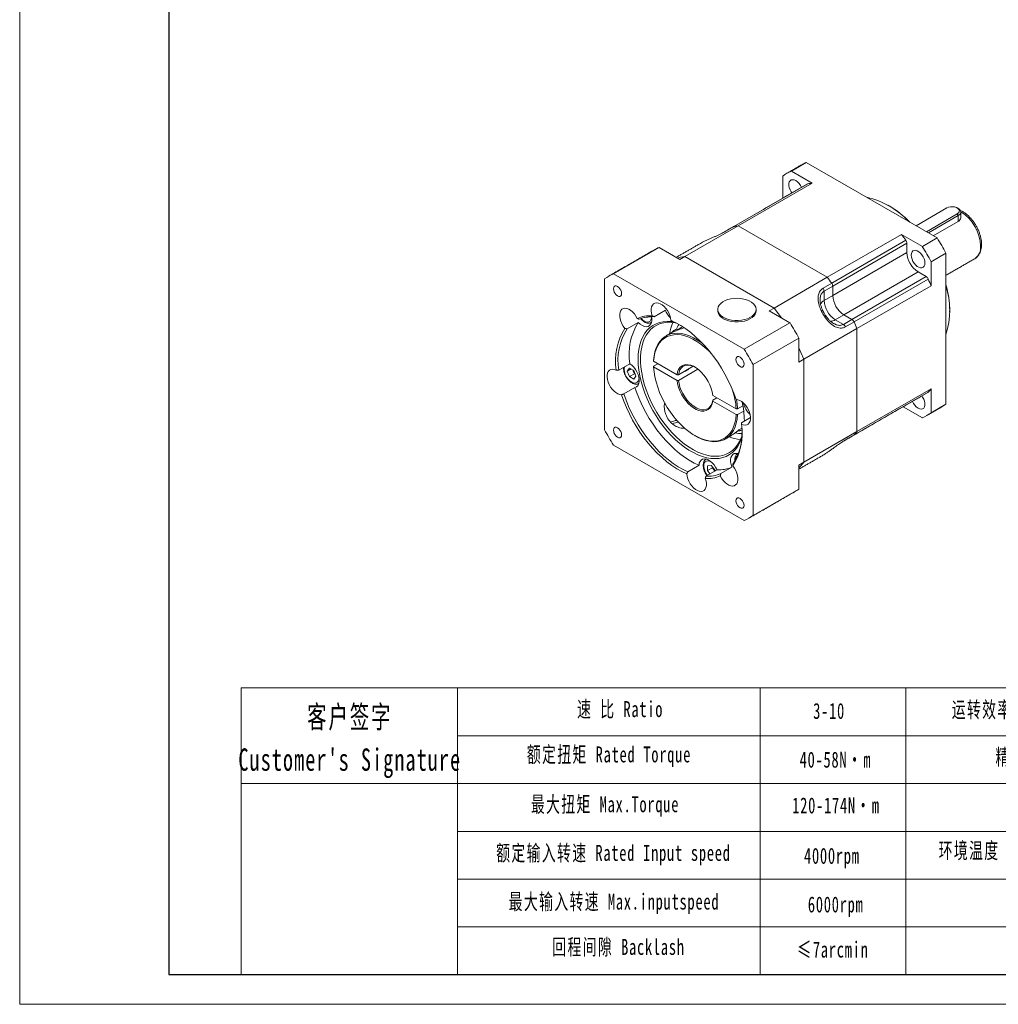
# Model space of a CAD drawing. Header units: millimetres. Extents: x -117 to 457, y -90 to 316.
# Tile 1 of 4: x -117 to 107, y -90 to 135. Entities that reach past the tile are written whole.
import ezdxf

# ---------------------------------------------------------------- set-up
doc = ezdxf.new("R2010")
doc.units = ezdxf.units.MM
doc.header["$LTSCALE"] = 1.5
doc.layers.get('0').update_dxf_attribs({"lineweight": 18})
for name, color, linetype, lineweight in [('7标注层', 4, 'Continuous', 18), ('SLD-0', 7, 'Continuous', 18), ('图框_外框线', 7, 'Continuous', 18)]:
    doc.layers.add(name, color=color, linetype=linetype, lineweight=lineweight)
doc.styles.add('标准', font='txt', dxfattribs={"width": 0.667})

msp = doc.modelspace()

# ---------------------------------------------------------------- linework, layer by layer
at = {"color": 7, "linetype": 'Continuous', "lineweight": 15}
for p, q in [((63.26, 102.56), (59.86, 100.6)), ((63.26, 102.56), (93.19, 85.28)), ((57.86, 99.44), (57.86, 94.37)), ((64.63, 97.85), (59.86, 100.6)), ((63.62, 97.68), (46.65, 87.88)), ((64.63, 97.85), (47.66, 88.05)), ((95.42, 92.15), (88.35, 88.07)), ((90.73, 86.7), (97.8, 90.78)), ((98.02, 90.39), (91.18, 86.44)), ((97.8, 90.78), (98.02, 90.39)), ((98.02, 90.39), (98.02, 89.08)), ((98.61, 91.21), (98.61, 89.89)), ((35.5, 81.03), (47.66, 88.05)), ((46.65, 87.88), (44.67, 86.74)), ((68.06, 76.28), (47.66, 88.05)), ((68.06, 76.28), (47.66, 88.05)), ((98.02, 89.08), (92.31, 85.79)), ((68.06, 76.28), (85.03, 86.07)), ((89.8, 83.32), (85.03, 86.07)), ((69.07, 74.94), (86.04, 84.74)), ((86.28, 84.06), (69.31, 74.26)), ((86.28, 84.06), (86.28, 81.92)), ((89.8, 83.32), (93.19, 85.28)), ((19.13, 77.09), (29.6, 83.13)), ((29.6, 83.13), (34.37, 80.38)), ((86.28, 81.92), (69.31, 72.12)), ((95.19, 81.81), (91.8, 79.85)), ((95.19, 81.81), (95.19, 47.24)), ((35.5, 81.03), (34.37, 80.38)), ((55.89, 69.25), (35.5, 81.03)), ((55.89, 69.25), (35.5, 81.03)), ((91.8, 74.34), (91.8, 79.85)), ((49.07, 59.81), (19.13, 77.09)), ((88.83, 77.51), (71.86, 67.71)), ((88.83, 77.51), (90.68, 76.44)), ((17.13, 75.93), (17.13, 41.36)), ((68.06, 76.28), (55.89, 69.25)), ((67.09, 73.8), (69.07, 74.94)), ((73.71, 66.64), (90.68, 76.44)), ((91.15, 75.88), (74.18, 66.09)), ((69.31, 74.26), (67.33, 73.12)), ((67.33, 73.12), (67.33, 70.98)), ((67.33, 70.98), (69.31, 72.12)), ((69.31, 72.12), (69.31, 74.26)), ((69.31, 74.26), (69.31, 72.12)), ((91.8, 74.34), (74.83, 64.54)), ((31.02, 68.73), (28.47, 67.26)), ((42.99, 68.94), (42.99, 68.61)), ((51.79, 68.94), (51.79, 68.61)), ((54.76, 68.6), (55.89, 69.25)), ((54.76, 68.6), (59.53, 65.85)), ((69.88, 66.57), (71.86, 67.71)), ((73.71, 66.64), (71.86, 67.71)), ((71.86, 67.71), (73.71, 66.64)), ((96.04, 68.61), (96.04, 68.28)), ((24.84, 65.94), (22.3, 64.47)), ((27.02, 67.14), (26.29, 67.08)), ((27.02, 67.21), (27.02, 67.14)), ((59.53, 65.85), (49.07, 59.81)), ((69.88, 66.57), (71.73, 65.5)), ((71.73, 65.5), (73.71, 66.64)), ((74.18, 66.09), (72.2, 64.94)), ((62.67, 57.52), (74.83, 64.54)), ((74.83, 40.99), (74.83, 64.54)), ((74.83, 40.99), (74.83, 64.54)), ((51.07, 56.34), (61.53, 62.38)), ((61.53, 62.38), (61.53, 56.87)), ((20.35, 55.04), (22.9, 56.51)), ((33.69, 53.99), (28.35, 57.07)), ((28.35, 55.96), (29.31, 56.51)), ((51.07, 21.77), (51.07, 56.34)), ((62.67, 57.52), (61.53, 56.87)), ((62.67, 33.97), (62.67, 57.52)), ((62.67, 33.97), (62.67, 57.52)), ((22.32, 54.82), (22.81, 55.52)), ((23.17, 55.31), (22.32, 54.82)), ((22.81, 53.56), (22.32, 54.82)), ((22.81, 55.52), (23.79, 54.95)), ((23.94, 54.21), (22.81, 53.56)), ((23.7, 54.84), (23.61, 55.06)), ((23.94, 54.21), (23.7, 54.84)), ((23.79, 54.95), (24.28, 53.69)), ((24.12, 54.11), (23.94, 54.21)), ((28.35, 55.76), (33.69, 52.68)), ((34.03, 53.99), (37.38, 55.92)), ((38.49, 55.26), (34.03, 52.68)), ((36.38, 55.35), (36.38, 55.34)), ((23.79, 52.99), (22.81, 53.56)), ((24.28, 53.69), (23.79, 52.99)), ((24.98, 52), (24.93, 51.97)), ((24.08, 51.07), (21.54, 49.6)), ((74.18, 40.2), (91.15, 50)), ((74.83, 40.99), (91.8, 50.79)), ((91.8, 45.28), (91.8, 50.79)), ((47.21, 46.18), (41.87, 49.26)), ((41.87, 48.15), (42.83, 48.71)), ((41.87, 47.96), (47.21, 44.88)), ((47.55, 46.18), (48.76, 46.88)), ((48.95, 45.68), (47.55, 44.88)), ((85.4, 46.66), (89.8, 44.13)), ((86.13, 47.09), (86.12, 47.08)), ((91.8, 45.28), (95.19, 47.24)), ((48.41, 42.99), (50.5, 44.19)), ((49.08, 43.38), (49.09, 43.63)), ((49.09, 43.46), (49.09, 43.38)), ((48.01, 41.47), (48.49, 41.74)), ((74.83, 40.99), (62.67, 33.97)), ((72.2, 39.06), (74.18, 40.2)), ((19.13, 37.89), (49.07, 20.61)), ((61.53, 33.32), (62.67, 33.97)), ((36.18, 31.78), (38.72, 33.25)), ((42.84, 32.23), (40.29, 30.76)), ((40.64, 33.17), (41.49, 33.24)), ((40.64, 32.03), (40.64, 33.17)), ((41.77, 32.69), (40.64, 32.03)), ((41.23, 31.3), (40.64, 32.03)), ((41.49, 33.24), (42.34, 32.19)), ((41.77, 32.69), (41.77, 32.89)), ((42.2, 32.16), (41.77, 32.69)), ((42.34, 31.98), (42.2, 32.16)), ((42.34, 32.19), (42.34, 31.95)), ((43.71, 31.36), (46.26, 32.82)), ((61.53, 33.32), (61.53, 27.81)), ((61.53, 27.81), (51.07, 21.77))]:
    msp.add_line(p, q, dxfattribs=at)
for p, q in [((-16.51, -17.7), (-16.51, -83.27)), ((52.7, -17.7), (52.7, -83.27))]:
    msp.add_line(p, q)
for points in [[(60.83, 98.41), (60.46, 98.57), (60.11, 98.62), (59.8, 98.55), (59.55, 98.37), (59.37, 98.09), (59.28, 97.72), (59.28, 97.29), (59.37, 96.81), (59.55, 96.33), (59.8, 95.86), (59.98, 95.59)], [(63.54, 97.65), (63.57, 97.66), (63.62, 97.68)], [(97.8, 90.78), (98.08, 91), (98.25, 91.26), (98.28, 91.54), (98.18, 91.81), (97.95, 92.05), (97.61, 92.24), (97.19, 92.38), (96.73, 92.43), (96.25, 92.42), (95.8, 92.32), (95.42, 92.15)], [(98.02, 92.02), (98.34, 91.78), (98.54, 91.5), (98.61, 91.21), (98.54, 90.91), (98.34, 90.63), (98.02, 90.39)], [(46.57, 87.85), (46.6, 87.87), (46.65, 87.88)], [(46.65, 87.88), (46.6, 87.87), (46.57, 87.85)], [(44.58, 86.71), (44.62, 86.72), (44.67, 86.74)], [(90.38, 79.55), (90.34, 80.01), (90.21, 80.49), (89.99, 80.97), (89.71, 81.42), (89.38, 81.81), (89.02, 82.12), (88.64, 82.34), (88.28, 82.45), (87.94, 82.44), (87.66, 82.31), (87.45, 82.08), (87.32, 81.75), (87.27, 81.35), (87.32, 80.89), (87.45, 80.41), (87.66, 79.93), (87.94, 79.48), (88.28, 79.09), (88.64, 78.77), (89.02, 78.56), (89.38, 78.45), (89.71, 78.46), (89.99, 78.58), (90.21, 78.82), (90.34, 79.15), (90.38, 79.55)], [(33.82, 80.69), (34.48, 80.86), (35.5, 81.03)], [(35.5, 81.03), (34.48, 80.86), (33.82, 80.69)], [(21.03, 72.56), (20.99, 72.92), (20.85, 73.3), (20.65, 73.65), (20.39, 73.96), (20.1, 74.18), (19.81, 74.29), (19.55, 74.29), (19.34, 74.17), (19.21, 73.94), (19.17, 73.64), (19.21, 73.28), (19.34, 72.9), (19.55, 72.54), (19.81, 72.24), (20.1, 72.02), (20.39, 71.91), (20.65, 71.91), (20.85, 72.03), (20.99, 72.25), (21.03, 72.56)], [(32.3, 66.42), (32.22, 66.97), (32.06, 67.54), (31.82, 68.11), (31.51, 68.66), (31.15, 69.16), (30.74, 69.6), (30.3, 69.96), (29.86, 70.23), (29.42, 70.39), (29.01, 70.44), (28.63, 70.37), (28.32, 70.2), (28.06, 69.92), (27.89, 69.55), (27.8, 69.1), (27.79, 68.59), (27.87, 68.04), (28.04, 67.46)], [(44.28, 67.14), (43.8, 67.47), (43.42, 67.84), (43.16, 68.24), (43.02, 68.67), (43, 69.1), (43.11, 69.52), (43.35, 69.93), (43.7, 70.31), (44.15, 70.65), (44.7, 70.95), (45.33, 71.18), (46.02, 71.35), (46.74, 71.45), (47.49, 71.48), (48.23, 71.43), (48.95, 71.31), (49.62, 71.13), (50.23, 70.88), (50.76, 70.57), (51.19, 70.22), (51.51, 69.83), (51.71, 69.42), (51.79, 68.99), (51.74, 68.56), (51.57, 68.14), (51.28, 67.75), (50.87, 67.38), (50.37, 67.07), (49.78, 66.8), (49.12, 66.6), (48.41, 66.47), (47.67, 66.4), (46.93, 66.41), (46.19, 66.49), (45.5, 66.64), (44.85, 66.86), (44.28, 67.14)], [(24.61, 66.87), (24.3, 67.42), (23.93, 67.92), (23.52, 68.36), (23.09, 68.72), (22.64, 68.99), (22.2, 69.14), (21.79, 69.19), (21.42, 69.13), (21.1, 68.95), (20.85, 68.67), (20.67, 68.3), (20.58, 67.85), (20.58, 67.34), (20.66, 66.78), (20.83, 66.21), (21.07, 65.64), (21.39, 65.1), (21.76, 64.59)], [(51.79, 68.61), (51.74, 68.23), (51.57, 67.81), (51.28, 67.42), (50.87, 67.06), (50.37, 66.74), (49.78, 66.48), (49.12, 66.27), (48.41, 66.14), (47.67, 66.08), (46.93, 66.08), (46.19, 66.17), (45.5, 66.32), (44.85, 66.54), (44.28, 66.81)], [(55.89, 69.25), (56.91, 67.91), (57.57, 66.98)], [(57.57, 66.98), (56.91, 67.91), (55.89, 69.25)], [(48.46, 39.37), (48.4, 39.18), (48.01, 38.3), (47.55, 37.5), (47, 36.8), (46.39, 36.2), (45.71, 35.7), (44.96, 35.3), (44.16, 35.02), (43.3, 34.84), (42.4, 34.78), (41.46, 34.83), (40.49, 35), (39.49, 35.27), (38.47, 35.66), (37.44, 36.15), (36.41, 36.75), (35.38, 37.44), (34.37, 38.23), (33.37, 39.11), (32.39, 40.07), (31.45, 41.1), (30.55, 42.2), (29.7, 43.37), (28.89, 44.58), (28.15, 45.83), (27.47, 47.12), (26.85, 48.44), (26.31, 49.76), (25.85, 51.1), (25.46, 52.42), (25.16, 53.74), (24.94, 55.03), (24.81, 56.29), (24.77, 57.5), (24.81, 58.67), (24.94, 59.78), (25.16, 60.82), (25.46, 61.78), (25.85, 62.67), (26.31, 63.46), (26.85, 64.16), (27.47, 64.77), (28.15, 65.27), (28.89, 65.66), (29.7, 65.95), (30.55, 66.12), (31.45, 66.18), (32.39, 66.13), (33.08, 66.03)], [(24.84, 65.94), (25.29, 65.54), (25.76, 65.24), (26.22, 65.05), (26.66, 64.98), (27.06, 65.04), (27.39, 65.22), (27.66, 65.52), (27.83, 65.92), (27.92, 66.4), (27.9, 66.95), (27.86, 67.27)], [(33.51, 65.82), (33.44, 65.83), (32.49, 65.96), (31.57, 65.98), (30.69, 65.88), (29.86, 65.67), (29.09, 65.34), (28.37, 64.91), (27.72, 64.38), (27.14, 63.74), (26.64, 63), (26.21, 62.18), (25.87, 61.27), (25.61, 60.27), (25.43, 59.21), (25.34, 58.09), (25.34, 56.91), (25.43, 55.68), (25.61, 54.42), (25.87, 53.12), (26.21, 51.81), (26.64, 50.5), (27.14, 49.18), (27.72, 47.87), (28.37, 46.58), (29.09, 45.33), (29.86, 44.11), (30.69, 42.94), (31.57, 41.83), (32.49, 40.78), (33.44, 39.81), (34.42, 38.92), (35.43, 38.11), (36.44, 37.4), (37.47, 36.78), (38.49, 36.27), (39.5, 35.86), (40.49, 35.57), (41.46, 35.38), (42.4, 35.31), (43.3, 35.35), (44.15, 35.51), (44.95, 35.77), (45.7, 36.15), (46.38, 36.63), (47, 37.22), (47.54, 37.91), (48.01, 38.69), (48.39, 39.56), (48.5, 39.85)], [(25.46, 66.83), (25.78, 66.52), (26.17, 66.24), (26.56, 66.07), (26.93, 66.01), (27.26, 66.07), (27.53, 66.24), (27.73, 66.52), (27.84, 66.89), (27.87, 67.21)], [(32.3, 66.42), (33.43, 65.87), (34.57, 65.23), (35.71, 64.48), (36.83, 63.63), (37.94, 62.69), (39.02, 61.66), (40.08, 60.56), (41.09, 59.38), (42.07, 58.14), (42.99, 56.84), (43.86, 55.49), (44.66, 54.09), (45.4, 52.67), (46.08, 51.22), (46.67, 49.76), (47.19, 48.29)], [(34.24, 65.42), (33.7, 65.72), (32.59, 66.25)], [(28.35, 57.27), (28.45, 58.28), (28.64, 59.23), (28.92, 60.11), (29.28, 60.89), (29.73, 61.59), (30.26, 62.18), (30.86, 62.67), (31.52, 63.04), (32.25, 63.31), (33.03, 63.45), (33.86, 63.48), (34.73, 63.39), (35.62, 63.19), (36.54, 62.87), (37.48, 62.43), (38.41, 61.89), (39.35, 61.25), (39.67, 61)], [(41.64, 58.7), (40.94, 59.43), (40.06, 60.24), (39.15, 60.97), (38.24, 61.6), (37.32, 62.13), (36.4, 62.56), (35.5, 62.88), (34.62, 63.08), (33.76, 63.16), (32.95, 63.14), (32.18, 62.99), (31.47, 62.74), (30.81, 62.37), (30.23, 61.89), (29.71, 61.31), (29.27, 60.63), (28.91, 59.86), (28.63, 59), (28.45, 58.07), (28.35, 57.07)], [(61.53, 60.12), (62.01, 59.08), (62.67, 57.52)], [(62.67, 57.52), (62.01, 59.08), (61.53, 60.12)], [(24.08, 51.07), (24.44, 51.22), (24.72, 51.48), (24.92, 51.86), (25.03, 52.32), (25.05, 52.85), (24.96, 53.43), (24.79, 54.03), (24.53, 54.63), (24.19, 55.2), (23.8, 55.72), (23.36, 56.16), (22.9, 56.51)], [(49.03, 56.4), (48.99, 56.76), (48.85, 57.13), (48.65, 57.49), (48.39, 57.79), (48.1, 58.01), (47.81, 58.13), (47.55, 58.12), (47.34, 58), (47.21, 57.78), (47.17, 57.47), (47.21, 57.11), (47.34, 56.74), (47.55, 56.38), (47.81, 56.08), (48.1, 55.86), (48.39, 55.74), (48.65, 55.75), (48.85, 55.87), (48.99, 56.09), (49.03, 56.4)], [(19.79, 55.04), (19.35, 55.2), (18.93, 55.25), (18.56, 55.19), (18.24, 55.02), (17.98, 54.74), (17.81, 54.37), (17.71, 53.93), (17.71, 53.42), (17.79, 52.87), (17.95, 52.29), (18.19, 51.72), (18.5, 51.17), (18.87, 50.67), (19.28, 50.23), (19.71, 49.88), (20.16, 49.61), (20.6, 49.46), (21.01, 49.41)], [(23.7, 54.84), (23.65, 54.99), (23.63, 55.05)], [(28.35, 55.76), (28.45, 54.65), (28.63, 53.5), (28.91, 52.33), (29.27, 51.14), (29.71, 49.95), (30.23, 48.77), (30.81, 47.62), (31.47, 46.49), (32.18, 45.41), (32.95, 44.38), (33.76, 43.41), (34.62, 42.52), (35.5, 41.7), (36.4, 40.97), (37.32, 40.34), (38.24, 39.81), (39.15, 39.39), (40.06, 39.07), (40.94, 38.87), (41.79, 38.78), (42.6, 38.81), (43.37, 38.95), (44.08, 39.21), (44.74, 39.58), (45.33, 40.06), (45.84, 40.64), (46.28, 41.32), (46.64, 42.09), (46.92, 42.94), (47.11, 43.88), (47.21, 44.88)], [(33.69, 53.99), (33.82, 54.61), (34.04, 55.16), (34.34, 55.61), (34.73, 55.95), (35.18, 56.18), (35.7, 56.29), (36.26, 56.28), (36.85, 56.15), (37.46, 55.91), (38.09, 55.55), (38.7, 55.08), (39.3, 54.53), (39.86, 53.89), (40.37, 53.19), (40.82, 52.43), (41.21, 51.65), (41.51, 50.84), (41.74, 50.04), (41.87, 49.26)], [(37.86, 55.69), (37.65, 55.8), (37.06, 56.04), (36.49, 56.16), (35.96, 56.17), (35.47, 56.07), (35.03, 55.85), (34.66, 55.52), (34.37, 55.1), (34.16, 54.58), (34.03, 53.99)], [(22.45, 53.05), (22.81, 52.66), (23.2, 52.36), (23.59, 52.16), (23.97, 52.07), (24.31, 52.1), (24.6, 52.25), (24.82, 52.5), (24.95, 52.85), (25, 53.27)], [(41.87, 47.96), (41.74, 47.33), (41.51, 46.79), (41.21, 46.34), (40.82, 45.99), (40.37, 45.76), (39.86, 45.65), (39.3, 45.66), (38.7, 45.79), (38.09, 46.04), (37.46, 46.4), (36.85, 46.86), (36.26, 47.42), (35.7, 48.05), (35.18, 48.76), (34.73, 49.51), (34.34, 50.3), (34.04, 51.1), (33.82, 51.9), (33.69, 52.68)], [(34.03, 52.68), (34.16, 51.94), (34.37, 51.17), (34.66, 50.41), (35.03, 49.65), (35.47, 48.93), (35.96, 48.26), (36.49, 47.66), (37.06, 47.12), (37.65, 46.68), (38.24, 46.34), (38.83, 46.1), (39.4, 45.98), (39.93, 45.97), (40.42, 46.07), (40.86, 46.29), (41.23, 46.62), (41.52, 47.04), (41.74, 47.56), (41.87, 48.15)], [(21.54, 49.6), (22.04, 48.16), (22.63, 46.72), (23.29, 45.29), (24.02, 43.89), (24.81, 42.52), (25.66, 41.19), (26.57, 39.91), (27.53, 38.69), (28.53, 37.53), (29.56, 36.44), (30.63, 35.44), (31.72, 34.51), (32.83, 33.68), (33.94, 32.94), (35.06, 32.31), (36.18, 31.78)], [(24.08, 51.07), (24.59, 49.63), (25.17, 48.19), (25.83, 46.76), (26.56, 45.36), (27.35, 43.99), (28.21, 42.66), (29.11, 41.38), (30.07, 40.16), (31.07, 39), (32.11, 37.91), (33.17, 36.9), (34.26, 35.98), (35.37, 35.15), (36.49, 34.41), (37.61, 33.78), (38.72, 33.25)], [(91.15, 50), (91.11, 49.96), (91.08, 49.94)], [(35.9, 31.28), (34.76, 31.83), (33.63, 32.47), (32.49, 33.22), (31.37, 34.07), (30.26, 35.01), (29.18, 36.04), (28.12, 37.14), (27.11, 38.32), (26.13, 39.56), (25.21, 40.86), (24.34, 42.21), (23.54, 43.6), (22.79, 45.03), (22.12, 46.48), (21.53, 47.94), (21.01, 49.41)], [(48.41, 42.66), (48.85, 42.5), (49.26, 42.45), (49.64, 42.51), (49.96, 42.68), (50.21, 42.96), (50.39, 43.32), (50.49, 43.77), (50.49, 44.28), (50.41, 44.83), (50.25, 45.41), (50.01, 45.98), (49.7, 46.52), (49.33, 47.03), (48.92, 47.47), (48.48, 47.82), (48.04, 48.09), (47.6, 48.24), (47.19, 48.29)], [(47.29, 48.29), (47.45, 47.32), (47.55, 46.18)], [(88.83, 46.32), (89.2, 46.15), (89.55, 46.11), (89.86, 46.17), (90.11, 46.35), (90.28, 46.64), (90.37, 47.01), (90.37, 47.44), (90.28, 47.91), (90.11, 48.4), (89.86, 48.86), (89.68, 49.13)], [(47.55, 44.88), (47.45, 43.86), (47.25, 42.91), (46.97, 42.03), (46.61, 41.25), (46.16, 40.56), (45.64, 39.96), (45.04, 39.48), (44.37, 39.1), (43.64, 38.84), (42.86, 38.69), (42.03, 38.66), (41.17, 38.75), (40.27, 38.95), (39.35, 39.27), (38.41, 39.71), (37.94, 39.97)], [(21.03, 40.23), (20.99, 40.59), (20.85, 40.96), (20.65, 41.32), (20.39, 41.62), (20.1, 41.84), (19.81, 41.96), (19.55, 41.95), (19.34, 41.83), (19.21, 41.61), (19.17, 41.3), (19.21, 40.94), (19.34, 40.57), (19.55, 40.21), (19.81, 39.91), (20.1, 39.69), (20.39, 39.57), (20.65, 39.58), (20.85, 39.7), (20.99, 39.92), (21.03, 40.23)], [(72.13, 39), (72.16, 39.02), (72.2, 39.06)], [(74.18, 40.2), (74.14, 40.16), (74.11, 40.15)], [(74.11, 40.15), (74.14, 40.16), (74.18, 40.2)], [(42.84, 32.23), (42.53, 32.82), (42.16, 33.36), (41.74, 33.84), (41.29, 34.23), (40.82, 34.52), (40.36, 34.69), (39.92, 34.74), (39.54, 34.66), (39.21, 34.46), (38.96, 34.15), (38.79, 33.74), (38.72, 33.25)], [(41.48, 34.07), (41.1, 34.24), (40.73, 34.3), (40.4, 34.24), (40.13, 34.07), (39.93, 33.79), (39.82, 33.42), (39.8, 32.97), (39.87, 32.49), (40.02, 31.98), (40.26, 31.48), (40.56, 31.01), (40.61, 30.95)], [(47.72, 35.89), (47.63, 35.92), (47.19, 35.98), (46.8, 35.92), (46.46, 35.74), (46.2, 35.45), (46.02, 35.05), (45.94, 34.56), (45.95, 34.02), (46.06, 33.43), (46.26, 32.82)], [(62.67, 33.97), (62.01, 33.17), (61.53, 32.68)], [(61.53, 32.68), (62.01, 33.17), (62.67, 33.97)], [(42.34, 32), (42.3, 32.05), (42.2, 32.16)], [(43.59, 30.83), (43.9, 30.28), (44.27, 29.78), (44.68, 29.34), (45.11, 28.98), (45.56, 28.71), (46, 28.56), (46.41, 28.51), (46.78, 28.57), (47.1, 28.75), (47.35, 29.03), (47.52, 29.4), (47.62, 29.85), (47.62, 30.36), (47.54, 30.91), (47.37, 31.49), (47.12, 32.06), (46.81, 32.6), (46.44, 33.1)], [(35.9, 31.28), (35.98, 30.73), (36.14, 30.16), (36.38, 29.59), (36.69, 29.04), (37.05, 28.54), (37.46, 28.1), (37.89, 27.74), (38.34, 27.47), (38.78, 27.31), (39.19, 27.26), (39.56, 27.33), (39.88, 27.5), (40.14, 27.78), (40.31, 28.15), (40.4, 28.6), (40.41, 29.11), (40.33, 29.66), (40.16, 30.24)], [(49.03, 24.06), (48.99, 24.42), (48.85, 24.8), (48.65, 25.16), (48.39, 25.46), (48.1, 25.68), (47.81, 25.79), (47.55, 25.79), (47.34, 25.67), (47.21, 25.45), (47.17, 25.14), (47.21, 24.78), (47.34, 24.4), (47.55, 24.05), (47.81, 23.74), (48.1, 23.52), (48.39, 23.41), (48.65, 23.41), (48.85, 23.53), (48.99, 23.76), (49.03, 24.06)]]:
    msp.add_lwpolyline(points, dxfattribs=at)
for centre, radius, start, end in [((67.58, 92.76), 10.71, 113.7959, 119.9925), ((64.18, 90.82), 10.69, 113.7931, 126.2177), ((59.02, 95.58), 3.36, 22.0191, 57.4009), ((65.86, 87.29), 10.63, 96.6205, 102.1468), ((73.04, 76.45), 18.58, 42.5579, 77.4474), ((70.31, 72.52), 23.34, 44.4998, 59.413), ((93.31, 83.03), 9.81, 2.5318, 57.3654), ((48.89, 77.49), 10.63, 96.6205, 102.1468), ((48.89, 77.49), 10.63, 96.6205, 102.1468), ((48.62, 57.44), 46.32, 36.1148, 38.1856), ((85.07, 84.01), 1.21, 2.4659, 37.2177), ((46.26, 55.87), 55.38, 27.9262, 32.0738), ((99.93, 83.14), 3.2, 305.5049, 5.8073), ((33.92, 73.33), 10.71, 113.7959, 119.9925), ((91.81, 82.17), 5.53, 182.6055, 237.3945), ((42.87, 53.91), 55.38, 27.9262, 32.0738), ((23.45, 67.3), 10.69, 113.7931, 126.2177), ((31.65, 47.64), 46.32, 36.1148, 38.1856), ((31.65, 47.64), 46.32, 36.1148, 38.1856), ((68.1, 74.21), 1.21, 2.4659, 37.2177), ((68.1, 74.21), 1.21, 2.4659, 37.2177), ((90.03, 75.42), 1.21, 22.7817, 57.5354), ((48.8, 57.13), 46.32, 21.8144, 23.8854), ((73, 68.41), 23.05, 0.4857, 15.6033), ((66.12, 73.07), 1.21, 2.4659, 37.2177), ((74.84, 72.37), 5.53, 182.6055, 237.3945), ((74.84, 72.37), 5.53, 182.6055, 237.3945), ((77.47, 68.77), 18.58, 342.5517, 17.4483), ((68.16, 69.33), 1.84, 116.5696, 156.0355), ((72.86, 71.23), 5.53, 182.6055, 237.3945), ((35.81, 70.84), 5.24, 203.7243, 226.5385), ((45.15, 68.8), 2.16, 184.9452, 246.375), ((66.97, 68.13), 0.576, 85.5226, 120.8295), ((36.11, 58.7), 13.39, 147.2922, 189.4326), ((27.61, 59.71), 7.77, 86.8273, 112.7609), ((28.02, 59.66), 7.62, 86.6261, 112.9621), ((41.83, 61.96), 9.94, 156.4318, 172.0845), ((40.49, 61.84), 7.36, 150.1412, 160.1916), ((12.61, 36.44), 55.38, 27.9262, 32.0738), ((67.23, 67.68), 0.578, 299.203, 334.396), ((68.86, 68.11), 1.84, 264.3495, 303.3881), ((71.08, 64.48), 1.21, 22.7817, 57.5354), ((73.06, 65.62), 1.21, 22.7817, 57.5354), ((73.06, 65.62), 1.21, 22.7817, 57.5354), ((31.83, 47.33), 46.32, 21.8144, 23.8854), ((31.83, 47.33), 46.32, 21.8144, 23.8854), ((33.27, 57.24), 13.66, 147.4327, 189.2921), ((33.57, 57.23), 13.39, 147.2922, 189.4326), ((33.57, 62.94), 1.28, 118.2447, 150.5628), ((34.24, 62.35), 2.11, 84.5071, 139.3068), ((2.14, 30.4), 55.38, 27.9262, 32.0738), ((22.41, 54.73), 1.73, 59.3259, 78.4644), ((24.78, 55.18), 3.15, 168.3753, 222.3863), ((25.59, 55.58), 2.03, 201.2305, 221.5357), ((34.87, 56.71), 2.04, 281.8253, 318.1693), ((30.04, 45.15), 17.2, 3.4514, 17.9791), ((83.27, 57.13), 10.63, 317.8631, 323.3887), ((29.15, 43.3), 19.94, 0.477, 12.9055), ((54.02, 48.71), 5.27, 193.484, 226.5107), ((90.64, 49.15), 3.36, 202.006, 237.4009), ((85.48, 53.91), 10.69, 293.7929, 306.2178), ((88.87, 55.88), 10.71, 300.0021, 306.215), ((34.23, 38.38), 5.18, 96.3655, 112.6772), ((34.29, 39), 4.11, 93.4639, 113.8551), ((66.06, 67.3), 55.38, 207.9263, 212.0737), ((34.93, 40.46), 13.66, 327.4327, 9.2921), ((36.11, 40.4), 12.42, 326.5281, 1.309), ((48.57, 48.16), 7.63, 258.3074, 269.6626), ((47.45, 43.82), 2.72, 272.2462, 292.9527), ((47.44, 44.18), 3.04, 273.4826, 290.5685), ((66.3, 47.33), 10.63, 317.8631, 323.3887), ((66.3, 47.33), 10.63, 317.8631, 323.3887), ((49.35, 49.11), 10.06, 248.0052, 263.4678), ((48.17, 34.47), 1.17, 122.0874, 184.9392), ((43.78, 33.43), 2.03, 198.4438, 218.7855), ((43.29, 39.84), 7.62, 266.6261, 292.9621), ((40.59, 37.99), 7.77, 266.8272, 292.761), ((40.74, 38.37), 7.62, 266.6261, 292.9621), ((55.21, 36.45), 10.71, 300.0029, 306.2143), ((44.75, 30.4), 10.69, 293.7929, 306.2178)]:
    msp.add_arc(centre, radius, start, end, dxfattribs=at)
for points in [[(62.22, 102.04), (58.83, 100.08)], [(63.54, 97.65), (46.57, 87.85)], [(82.18, 92.61), (81.9, 92.77)], [(98.02, 92.02), (97.8, 92.15)], [(44.58, 86.71), (44.42, 86.61)], [(44.67, 86.74), (44.47, 86.63)], [(46.57, 87.85), (44.59, 86.71)], [(39.07, 84.05), (33.54, 80.86)], [(28.57, 82.6), (18.1, 76.56)], [(95.19, 76.73), (101.79, 80.54)], [(25.05, 66.67), (24.61, 66.87)], [(28.04, 67.46), (28.47, 67.26)], [(32.59, 66.25), (32.3, 66.42)], [(69.53, 65.72), (69.58, 65.69)], [(21.76, 64.59), (22.3, 64.47)], [(32.42, 63.59), (31.15, 62.85)], [(33.08, 64.13), (32.97, 64.07)], [(28.35, 57.07), (28.35, 57.27)], [(20.35, 55.04), (19.79, 55.04)], [(28.35, 55.96), (28.35, 55.76)], [(34.03, 53.99), (33.69, 53.99)], [(33.69, 52.68), (34.03, 52.68)], [(21.01, 49.41), (21.54, 49.6)], [(74.11, 40.15), (91.08, 49.94)], [(41.87, 48.15), (41.87, 47.96)], [(47.55, 46.18), (47.21, 46.18)], [(72.08, 38.97), (86.12, 47.08)], [(90.83, 44.65), (94.22, 46.61)], [(47.21, 44.88), (47.55, 44.88)], [(48.41, 42.99), (48.41, 42.66)], [(37.77, 40.06), (37.94, 39.97)], [(44.75, 39.29), (46.02, 40.03)], [(72.05, 38.95), (72.13, 39)], [(72.09, 38.99), (72.2, 39.06)], [(72.13, 39), (74.11, 40.15)], [(61.53, 32.36), (67.06, 35.55)], [(36.18, 31.78), (35.9, 31.28)], [(46.44, 33.1), (46.47, 33.56)], [(40.16, 30.24), (40.29, 30.76)], [(43.71, 31.36), (43.59, 30.83)], [(50.1, 21.14), (60.56, 27.18)]]:
    msp.add_open_spline(points, degree=1, dxfattribs=at)
for points, knots in [([(101.79, 80.55), (101.86, 80.59), (102.09, 80.71), (102.41, 81.01), (102.76, 81.45), (103.02, 81.96), (103.22, 82.54), (103.32, 83.15), (103.35, 83.71), (103.34, 84.29), (103.26, 84.93), (103.09, 85.7), (102.85, 86.47), (102.53, 87.24), (102.15, 87.99), (101.71, 88.7), (101.22, 89.38), (100.69, 89.99), (100.11, 90.55), (99.51, 91.02), (98.97, 91.38), (98.62, 91.53), (98.49, 91.59)], [0, 0, 0, 0, 0.292881, 0.962356, 1.63254, 2.315153, 3.017232, 3.738944, 4.382104, 4.781146, 5.525266, 6.267693, 7.008105, 7.746652, 8.484036, 9.221189, 9.959015, 10.698357, 11.440291, 12.18581, 12.935551, 13.401694, 13.401694, 13.401694, 13.401694]), ([(98.59, 90.03), (98.58, 89.9), (98.56, 89.6), (98.31, 89.27), (98.09, 89.13), (98.02, 89.08)], [0, 0, 0, 0, 0.433459, 0.941079, 1.165884, 1.165884, 1.165884, 1.165884]), ([(44.47, 86.63), (44.33, 86.55), (44.01, 86.37), (43.42, 86.09), (42.78, 85.79), (42.15, 85.51), (41.48, 85.21), (40.81, 84.91), (40.12, 84.6), (39.73, 84.4), (39.52, 84.3)], [0, 0, 0, 0, 0.520924, 1.147869, 1.77544, 2.404027, 3.033242, 3.814733, 4.597138, 5.476083, 5.476083, 5.476083, 5.476083]), ([(39.52, 84.3), (39.52, 84.3), (39.35, 84.21), (39.21, 84.13), (39.07, 84.05)], [0, 0, 0, 0, 0.0065779, 0.5227603, 0.5227603, 0.5227603, 0.5227603]), ([(66.68, 68.62), (66.54, 68.94), (66.29, 69.52), (66.05, 70.39), (65.91, 71.31), (65.97, 72.28), (66.34, 73.22), (66.84, 73.61), (67.09, 73.8)], [0, 0, 0, 0, 0.916849, 1.707554, 2.497277, 3.600865, 4.642336, 5.67956, 5.67956, 5.67956, 5.67956]), ([(67.33, 73.12), (67.13, 72.96), (66.73, 72.64), (66.43, 71.9), (66.42, 71.34), (66.41, 71.09)], [0, 0, 0, 0, 0.803492, 1.621031, 2.341725, 2.341725, 2.341725, 2.341725]), ([(67.02, 68.71), (67, 68.74), (66.87, 69), (66.7, 69.47), (66.52, 70.09), (66.41, 70.63), (66.41, 70.95), (66.4, 71.09)], [0, 0, 0, 0, 0.123977, 0.803184, 1.438821, 2.027742, 2.482041, 2.482041, 2.482041, 2.482041]), ([(67.51, 67.18), (67.51, 67.18), (67.35, 67.41), (67.05, 67.88), (66.8, 68.37), (66.68, 68.62)], [0, 0, 0, 0, 0.010502, 0.83689, 1.67375, 1.67375, 1.67375, 1.67375]), ([(67.76, 67.44), (67.71, 67.5), (67.53, 67.74), (67.28, 68.17), (67.1, 68.54), (67.02, 68.71)], [0, 0, 0, 0, 0.25402, 0.903689, 1.472112, 1.472112, 1.472112, 1.472112]), ([(25.41, 66.78), (25.47, 66.7), (25.66, 66.49), (26, 66.2), (26.42, 65.95), (26.84, 65.8), (27.23, 65.76), (27.56, 65.79), (27.73, 65.89), (27.81, 65.93)], [0, 0, 0, 0, 0.261628, 0.724291, 1.191781, 1.664212, 2.081725, 2.481365, 2.753965, 2.753965, 2.753965, 2.753965]), ([(72.2, 64.94), (71.99, 64.85), (71.62, 64.68), (71.01, 64.64), (70.44, 64.74), (69.87, 64.96), (69.28, 65.3), (68.69, 65.79), (68.07, 66.42), (67.71, 66.92), (67.51, 67.18)], [0, 0, 0, 0, 0.74319, 1.368312, 1.994059, 2.620817, 3.248202, 4.02742, 4.807551, 5.68394, 5.68394, 5.68394, 5.68394]), ([(69.57, 65.67), (69.53, 65.69), (69.34, 65.78), (69, 66.05), (68.55, 66.46), (68.12, 66.92), (67.87, 67.27), (67.75, 67.43)], [0, 0, 0, 0, 0.149784, 0.725794, 1.33315, 1.983725, 2.553682, 2.553682, 2.553682, 2.553682]), ([(69.58, 65.69), (69.81, 65.57), (70.28, 65.31), (70.85, 65.26), (71.34, 65.32), (71.57, 65.42), (71.73, 65.5)], [0, 0, 0, 0, 0.719083, 1.483704, 1.696211, 2.271059, 2.271059, 2.271059, 2.271059]), ([(35.24, 64.75), (35.12, 64.7), (34.77, 64.54), (34.15, 64.31), (33.37, 64.02), (32.78, 63.78), (32.51, 63.63), (32.42, 63.58)], [0, 0, 0, 0, 0.328922, 0.923182, 1.586216, 2.547073, 3.052323, 3.052323, 3.052323, 3.052323]), ([(34.17, 64.39), (34.19, 64.4), (34.36, 64.54), (34.62, 64.74), (34.85, 64.9), (34.94, 64.97)], [0, 0, 0, 0, 0.0543206, 0.6034379, 0.9572337, 0.9572337, 0.9572337, 0.9572337]), ([(21.51, 55.71), (21.5, 55.63), (21.47, 55.41), (21.5, 54.99), (21.61, 54.48), (21.8, 53.97), (22.05, 53.48), (22.27, 53.15), (22.4, 52.99), (22.42, 52.96)], [0, 0, 0, 0, 0.27547, 0.797118, 1.323377, 1.84817, 2.371558, 2.867758, 2.969609, 2.969609, 2.969609, 2.969609]), ([(22.42, 52.96), (22.48, 52.89), (22.66, 52.68), (22.99, 52.37), (23.4, 52.09), (23.83, 51.89), (24.24, 51.82), (24.62, 51.83), (24.82, 51.93), (24.91, 51.97)], [0, 0, 0, 0, 0.246329, 0.711708, 1.181743, 1.657093, 2.133036, 2.540698, 2.893201, 2.893201, 2.893201, 2.893201]), ([(35.43, 41.77), (35.26, 41.76), (34.73, 41.72), (33.77, 42), (32.69, 42.62), (31.73, 43.6), (31.15, 44.7), (30.86, 45.72), (30.77, 46.5), (30.78, 47.12), (30.85, 47.45), (30.88, 47.57)], [0, 0, 0, 0, 0.527974, 1.658165, 2.842766, 4.141041, 5.627557, 6.49064, 7.353478, 8.0334, 8.419484, 8.419484, 8.419484, 8.419484]), ([(46.02, 40.03), (46.04, 40.04), (46.21, 40.13), (46.57, 40.38), (47.1, 40.76), (47.59, 41.13), (47.9, 41.38), (48.01, 41.47)], [0, 0, 0, 0, 0.107247, 0.767938, 1.41917, 2.088968, 2.460298, 2.460298, 2.460298, 2.460298]), ([(67.51, 35.82), (67.71, 35.96), (68.09, 36.2), (68.72, 36.65), (69.46, 37.19), (70.33, 37.82), (71.28, 38.5), (71.83, 38.83), (72.09, 38.99)], [0, 0, 0, 0, 0.919492, 1.712478, 2.50448, 3.611251, 4.655725, 5.567533, 5.567533, 5.567533, 5.567533]), ([(40.42, 34.71), (40.38, 34.69), (40.23, 34.63), (40.02, 34.41), (39.82, 34.09), (39.7, 33.71), (39.66, 33.26), (39.7, 32.78), (39.82, 32.27), (40.02, 31.76), (40.26, 31.29), (40.46, 31.03), (40.55, 30.91)], [0, 0, 0, 0, 0.163139, 0.597953, 1.031011, 1.478982, 1.947977, 2.430809, 2.91663, 3.400957, 3.884126, 4.270059, 4.270059, 4.270059, 4.270059]), ([(47.63, 35.95), (47.59, 35.94), (47.44, 35.87), (47.23, 35.66), (47.04, 35.34), (46.92, 34.95), (46.88, 34.6), (46.9, 34.37), (46.91, 34.3)], [0, 0, 0, 0, 0.145939, 0.53491, 0.922308, 1.323048, 1.742595, 1.92372, 1.92372, 1.92372, 1.92372]), ([(67.06, 35.55), (67.06, 35.55), (67.19, 35.62), (67.35, 35.72), (67.51, 35.82)], [0, 0, 0, 0, 0.0014251, 0.5254379, 0.5254379, 0.5254379, 0.5254379])]:
    msp.add_open_spline(points, degree=3, knots=knots, dxfattribs=at)
at = {"layer": '7标注层', "color": 0}
msp.add_line((-65.97, -17.7), (-65.97, -83.26), dxfattribs=at)
at = {"layer": 'SLD-0'}
msp.add_line((86.05, -17.7), (86.05, -83.25), dxfattribs=at)
at = {"layer": '图框_外框线'}
for p, q in [((-65.97, -17.7), (450.16, -17.7)), ((-16.51, -28.64), (273.57, -28.64)), ((-65.97, -39.58), (450.16, -39.58)), ((-16.51, -50.52), (450.16, -50.52)), ((-16.51, -61.45), (450.16, -61.45)), ((-16.51, -72.39), (450.16, -72.39))]:
    msp.add_line(p, q, dxfattribs=at)
at = {"layer": '图框_外框线', "color": 3}
msp.add_lwpolyline([(-116.64, -90.09), (456.99, -90.09), (456.99, 315.55), (-116.64, 315.55)], close=True, dxfattribs=at)
at = {"layer": '图框_外框线', "color": 3, "lineweight": 25}
msp.add_lwpolyline([(-82.5, -83.26), (450.16, -83.26), (450.16, 308.72), (-82.5, 308.72)], close=True, dxfattribs=at)

# ---------------------------------------------------------------- texts
at = {"layer": 'SLD-0', "color": 1, "attachment_point": 2, "line_spacing_factor": 1.15057, "style": '标准'}
for s, insert, char_height, width in [('\\T1.1;速 比 Ratio', (20.69, -20.71), 3.6461, 29.7921), ("\\T1.1;客户签字\\PCustomer's Signature", (-41.15, -21.75), 5.1046, 63.5013), ('\\T1.1;\\pxqc;3-10', (68.47, -21.13), 3.6461, 15.5025), ('\\T1.1;运转效率 Transmission Efficiency', (125.32, -20.82), 3.6461, 61.9605), ('\\T1.1;额定扭矩 Rated Torque', (18.13, -31.08), 3.6461, 64.7358), ('\\T1.1;精度寿命 Service Life', (125.32, -31.66), 3.6461, 48.6346), ('\\T1.1;40-58N·m', (69.92, -32.28), 3.6461, 30.1994), ('\\T1.1;最大扭矩 Max.Torque', (17.23, -42.48), 3.6461, 43.0388), ('\\T1.1;120-174N·m', (70.05, -42.75), 3.6461, 36.2623), ('\\T1.1;额定输入转速 Rated Input speed', (19.15, -53.62), 3.6461, 57.2198), ('\\T1.1;环境温度 Enviromental Temperature', (123.23, -53.07), 3.6461, 61.4379), ('\\T1.1;4000rpm', (69.11, -54.28), 3.6461, 25.1232), ('\\T1.1;最大输入转速 Max.inputspeed ', (19.28, -64.76), 3.6461, 57.5503), ('\\T1.1;6000rpm', (69.98, -65.41), 3.6461, 79.7253), ('\\T1.1;回程间隙 Backlash', (20.31, -75.13), 3.6461, 46.6643), ('\\T1.1;≤7arcmin ', (69.31, -75.74), 3.6461, 28.0477)]:
    msp.add_mtext(s, dxfattribs=dict(at, insert=insert, char_height=char_height, width=width))

doc.saveas('drawing.dxf')
